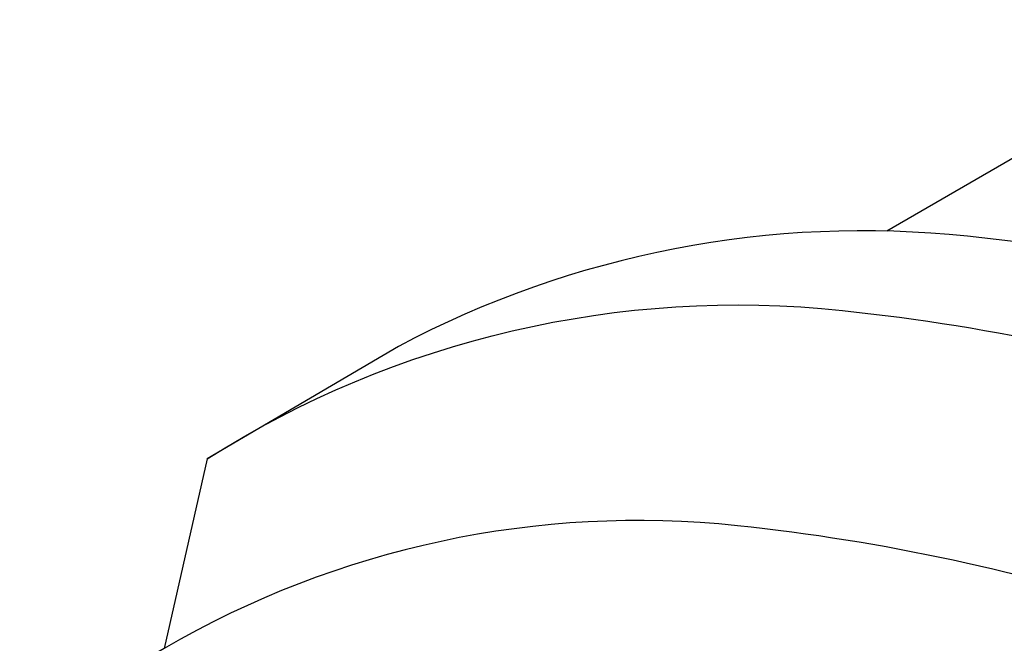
# Model space of a CAD drawing. Extents: x -15981 to -11679, y 2285 to 5601.
# Tile 4 of 103: x -14738 to -14701, y 3326 to 3350. Entities that reach past the tile are written whole.
import ezdxf

# ---------------------------------------------------------------- set-up
doc = ezdxf.new("R2010")
doc.units = 0
doc.header["$MEASUREMENT"] = 0
doc.layers.add('TANK', color=2, linetype='CONTINUOUS')

msp = doc.modelspace()

# ---------------------------------------------------------------- linework, layer by layer
at = {"layer": 'TANK', "elevation": 0}
for points in [[(-14573.387, 3194.286, 0.049983), (-14572.019, 3209.62, 0.071312), (-14577.332, 3244.006, 0.017305), (-14581.529, 3256.248, 0.040291), (-14594.494, 3283.404, 0.057637), (-14620.196, 3317.845, 0.071312), (-14647.422, 3339.51, 0.106395), (-14678.28, 3349.66, 0.159299), (-14699.791, 3345.058), (-14705.217, 3341.925)], [(-14573.387, 3194.286, 0.049983), (-14572.019, 3209.62, 0.071312), (-14577.332, 3244.006, 0.017305), (-14581.529, 3256.248, 0.040291), (-14594.494, 3283.404, 0.057637), (-14620.196, 3317.845, 0.071312), (-14647.422, 3339.51, 0.106395), (-14678.28, 3349.66, 0.159299), (-14699.791, 3345.058), (-14705.217, 3341.925)], [(-14591.095, 3184.066, 0.03226), (-14590.535, 3194.508, 0.071312), (-14596.118, 3230.642, 0.019282), (-14601.088, 3244.956, 0.038312), (-14614.153, 3272.044, 0.044515), (-14634.255, 3300.592, 0.013151), (-14641.148, 3308.295, 0.071312), (-14669.758, 3331.062, 0.106395), (-14702.185, 3341.728, 0.149431), (-14723.547, 3337.6), (-14730.721, 3333.384), (-14732.332, 3326.271)], [(-14730.721, 3333.384, -0.16913), (-14706.886, 3338.947, -0.106395), (-14674.459, 3328.281, -0.071312), (-14645.849, 3305.514, -0.016688), (-14637.21, 3295.649, -0.040957), (-14618.853, 3269.263, -0.038238), (-14605.81, 3242.23, -0.019356), (-14600.819, 3227.862, -0.071312), (-14595.236, 3191.728, -0.032043), (-14595.787, 3181.356, -0.032043)], [(-14605.928, 3175.499, 0.049983), (-14604.56, 3190.833, 0.071312), (-14609.873, 3225.219, 0.017305), (-14614.07, 3237.461, 0.040291), (-14627.035, 3264.617, 0.057637), (-14652.737, 3299.057, 0.071312), (-14679.963, 3320.722, 0.106395), (-14710.821, 3330.872, 0.159299), (-14732.332, 3326.271), (-14737.758, 3323.137)]]:
    msp.add_lwpolyline(points, format="xyb", dxfattribs=at)

doc.saveas('drawing.dxf')
